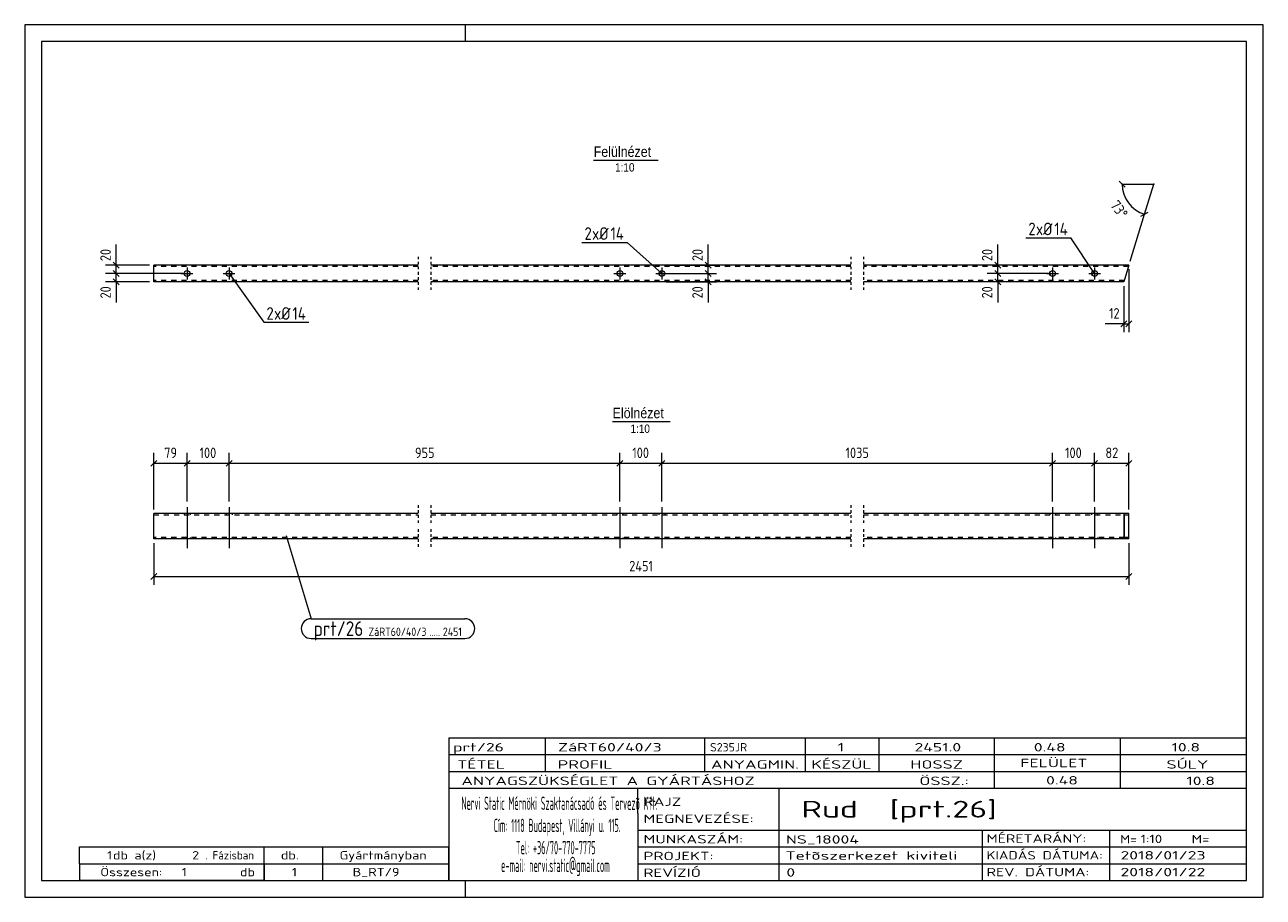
# Model space of a CAD drawing. Header units: millimetres. Extents: x 1 to 296, y 1 to 209.
import ezdxf

# ---------------------------------------------------------------- set-up
doc = ezdxf.new("R2010")
doc.units = ezdxf.units.MM
doc.header["$LTSCALE"] = 0.6
for name, pattern in [('XKITLINE00', [0]), ('XKITLINE01', [4, 1, -1, 1, -1]), ('XKITLINE02', [4, 2, -2])]:
    doc.linetypes.add(name, pattern=pattern)
for name, color, linetype, lineweight in [('Bolt', 7, 'Continuous', 0), ('BoltMark', 3, 'Continuous', 0), ('DrawingSheet', 5, 'Continuous', 0), ('OtherObjectType', 1, 'Continuous', 0), ('Part', 2, 'Continuous', 0), ('PartMark', 3, 'Continuous', 0), ('Z-DIMENSIONS', 1, 'Continuous', 0)]:
    doc.layers.add(name, color=color, linetype=linetype, lineweight=lineweight)
doc.styles.add('ARIAL', font='ARIAL.TTF')
doc.styles.add('ISOCPEUR', font='ISOCPEUR.TTF')

msp = doc.modelspace()

# ---------------------------------------------------------------- linework, layer by layer
at = {"layer": 'Bolt', "color": 4, "linetype": 'XKITLINE00', "lineweight": 0}
for p, q in [((39.67, 151.1), (39.67, 148.3)), ((49.67, 151.1), (49.67, 148.3)), ((142.75, 151.1), (142.75, 148.3)), ((152.75, 151.1), (152.75, 148.3)), ((245.83, 151.1), (245.83, 148.3)), ((255.83, 151.1), (255.83, 148.3)), ((38.27, 149.7), (41.07, 149.7)), ((48.27, 149.7), (51.07, 149.7)), ((141.35, 149.7), (144.15, 149.7)), ((151.35, 149.7), (154.15, 149.7)), ((244.43, 149.7), (247.23, 149.7)), ((254.43, 149.7), (257.23, 149.7)), ((38.97, 92.45), (38.97, 92.15)), ((39.67, 94), (39.67, 84.25)), ((40.37, 92.45), (40.37, 92.15)), ((48.97, 92.45), (48.97, 92.15)), ((49.67, 94), (49.67, 84.25)), ((50.37, 92.45), (50.37, 92.15)), ((142.05, 92.45), (142.05, 92.15)), ((142.75, 94), (142.75, 84.25)), ((143.45, 92.45), (143.45, 92.15)), ((152.05, 92.45), (152.05, 92.15)), ((152.75, 94), (152.75, 84.25)), ((153.45, 92.45), (153.45, 92.15)), ((245.13, 92.45), (245.13, 92.15)), ((245.83, 94), (245.83, 84.25)), ((246.53, 92.45), (246.53, 92.15)), ((255.13, 92.45), (255.13, 92.15)), ((255.83, 94), (255.83, 84.25)), ((256.53, 92.45), (256.53, 92.15)), ((38.97, 86.75), (38.97, 86.45)), ((40.37, 86.75), (40.37, 86.45)), ((48.97, 86.75), (48.97, 86.45)), ((50.37, 86.75), (50.37, 86.45)), ((142.05, 86.75), (142.05, 86.45)), ((143.45, 86.75), (143.45, 86.45)), ((152.05, 86.75), (152.05, 86.45)), ((153.45, 86.75), (153.45, 86.45)), ((245.13, 86.75), (245.13, 86.45)), ((246.53, 86.75), (246.53, 86.45)), ((255.13, 86.75), (255.13, 86.45)), ((256.53, 86.75), (256.53, 86.45))]:
    msp.add_line(p, q, dxfattribs=at)
for centre in [(39.67, 149.7), (49.67, 149.7), (142.75, 149.7), (152.75, 149.7), (245.83, 149.7), (255.83, 149.7)]:
    msp.add_circle(centre, 0.7, dxfattribs=at)
at = {"layer": 'BoltMark', "color": 4, "linetype": 'XKITLINE00', "lineweight": 0}
for p, q in [((133.72, 157.12), (144.46, 157.12)), ((152.75, 149.7), (144.46, 157.12)), ((239.45, 158.22), (250.19, 158.22)), ((255.83, 149.7), (250.19, 158.22)), ((49.67, 149.7), (57.96, 138.07)), ((57.96, 138.07), (68.7, 138.07))]:
    msp.add_line(p, q, dxfattribs=at)
at = {"layer": 'DrawingSheet', "color": 2, "linetype": 'XKITLINE00', "lineweight": 0}
for p, q in [((296, 209), (1, 209)), ((1, 209), (1, 1)), ((106, 205), (106, 209)), ((296, 1), (296, 209)), ((106, 1), (106, 5)), ((1, 1), (296, 1))]:
    msp.add_line(p, q, dxfattribs=at)
at = {"layer": 'DrawingSheet', "color": 3, "linetype": 'XKITLINE00', "lineweight": 0}
for p, q in [((292, 205), (5, 205)), ((5, 205), (5, 5)), ((292, 5), (292, 205)), ((5, 5), (292, 5))]:
    msp.add_line(p, q, dxfattribs=at)
at = {"layer": 'OtherObjectType', "color": 6, "linetype": 'XKITLINE00', "lineweight": 0}
for p, q in [((136.51, 176.75), (151.9, 176.75)), ((141.02, 114.45), (154.74, 114.45))]:
    msp.add_line(p, q, dxfattribs=at)
at = {"layer": 'OtherObjectType', "color": 7, "linetype": 'XKITLINE00', "lineweight": 0}
for p, q in [((102, 39), (292, 39)), ((102, 39), (102, 35)), ((102, 39), (292, 39)), ((125, 35), (125, 39)), ((163, 35), (163, 39)), ((187, 35), (187, 39)), ((204.5, 35), (204.5, 39)), ((232, 35), (232, 39)), ((262, 35), (262, 39)), ((292, 35), (292, 39)), ((102, 35), (292, 35)), ((102, 35), (102, 5)), ((102, 35), (292, 35)), ((125, 31), (125, 35)), ((163, 31), (163, 35)), ((187, 31), (187, 35)), ((204.5, 31), (204.5, 35)), ((232, 31), (232, 35)), ((262, 31), (262, 35)), ((292, 31), (292, 35)), ((102, 31), (292, 31)), ((232, 27), (232, 31)), ((262, 27), (262, 31)), ((292, 27), (292, 31)), ((102, 27), (292, 27)), ((147, 21), (147, 27)), ((180.7, 17), (180.7, 27)), ((292, 21), (292, 27)), ((147, 21), (147, 5)), ((292, 17), (292, 21)), ((147, 17), (292, 17)), ((180.7, 5), (180.7, 17)), ((229.16, 13), (229.16, 17)), ((259.5, 5), (259.5, 17)), ((292, 13), (292, 17)), ((14, 9), (14, 13)), ((14, 13), (58, 13)), ((14, 13), (58, 13)), ((58, 9), (58, 13)), ((58, 13), (102, 13)), ((58, 9), (58, 13)), ((72, 9), (72, 13)), ((102, 9), (102, 13)), ((147, 13), (292, 13)), ((229.16, 5), (229.16, 13)), ((292, 9), (292, 13)), ((14, 9), (58, 9)), ((14, 9), (14, 5)), ((14, 9), (58, 9)), ((58, 9), (58, 5)), ((58, 9), (102, 9)), ((58, 5), (58, 9)), ((72, 5), (72, 9)), ((102, 5), (102, 9)), ((147, 9), (292, 9)), ((292, 5), (292, 9)), ((58, 5), (14, 5)), ((58, 5), (102, 5)), ((102, 5), (292, 5)), ((139.5, 5), (292, 5))]:
    msp.add_line(p, q, dxfattribs=at)
at = {"layer": 'Part', "color": 2, "linetype": 'XKITLINE01', "lineweight": 0}
for p, q in [((94.71, 153.7), (94.71, 149.4)), ((97.71, 153.7), (97.71, 149.4)), ((197.79, 153.7), (197.79, 149.4)), ((200.79, 153.7), (200.79, 149.4)), ((94.71, 150), (94.71, 145.7)), ((97.71, 150), (97.71, 145.7)), ((197.79, 150), (197.79, 145.7)), ((200.79, 150), (200.79, 145.7)), ((94.71, 94.45), (94.71, 90.15)), ((97.71, 94.45), (97.71, 90.15)), ((197.79, 94.45), (197.79, 90.15)), ((200.79, 94.45), (200.79, 90.15)), ((94.71, 88.75), (94.71, 84.45)), ((97.71, 88.75), (97.71, 84.45)), ((197.79, 88.75), (197.79, 84.45)), ((200.79, 88.75), (200.79, 84.45))]:
    msp.add_line(p, q, dxfattribs=at)
at = {"layer": 'Part', "color": 2, "linetype": 'XKITLINE00', "lineweight": 0}
for p, q in [((31.75, 147.7), (31.75, 151.7)), ((94.71, 151.7), (31.75, 151.7)), ((197.79, 151.7), (97.71, 151.7)), ((264.01, 151.7), (200.79, 151.7)), ((264.01, 151.7), (262.79, 147.7)), ((94.71, 147.7), (31.75, 147.7)), ((197.79, 147.7), (97.71, 147.7)), ((262.79, 147.7), (200.79, 147.7)), ((31.75, 86.45), (31.75, 92.45)), ((94.71, 92.45), (31.75, 92.45)), ((197.79, 92.45), (97.71, 92.45)), ((262.79, 92.45), (200.79, 92.45)), ((264.01, 92.45), (262.79, 92.45)), ((262.79, 92.45), (262.79, 86.45)), ((262.88, 92.15), (263.92, 92.15)), ((262.88, 92.15), (262.88, 86.75)), ((263.92, 92.15), (263.92, 86.75)), ((264.01, 86.45), (264.01, 92.45)), ((94.71, 86.45), (31.75, 86.45)), ((197.79, 86.45), (97.71, 86.45)), ((264.01, 86.45), (200.79, 86.45)), ((263.92, 86.75), (262.88, 86.75))]:
    msp.add_line(p, q, dxfattribs=at)
at = {"layer": 'Part', "color": 7, "linetype": 'XKITLINE02', "lineweight": 0}
for p, q in [((94.71, 151.4), (31.75, 151.4)), ((197.79, 151.4), (97.71, 151.4)), ((263.92, 151.4), (200.79, 151.4)), ((94.71, 148), (31.75, 148)), ((197.79, 148), (97.71, 148)), ((262.88, 148), (200.79, 148)), ((31.75, 92.15), (94.71, 92.15)), ((97.71, 92.15), (197.79, 92.15)), ((200.79, 92.15), (262.88, 92.15)), ((94.71, 86.75), (31.75, 86.75)), ((197.79, 86.75), (97.71, 86.75)), ((262.88, 86.75), (200.79, 86.75))]:
    msp.add_line(p, q, dxfattribs=at)
at = {"layer": 'PartMark', "color": 7, "linetype": 'XKITLINE00', "lineweight": 0}
for p, q in [((63.25, 87.25), (69.21, 67.39)), ((69.21, 67.39), (105.83, 67.39)), ((69.21, 62.69), (105.83, 62.69))]:
    msp.add_line(p, q, dxfattribs=at)
for centre, start, end in [((69.21, 65.04), 90, 270), ((105.83, 65.04), 270, 90)]:
    msp.add_arc(centre, 2.35, start, end, dxfattribs=at)
at = {"layer": 'Z-DIMENSIONS', "color": 7, "linetype": 'XKITLINE00', "lineweight": 0}
for p, q in [((261.7, 171.71), (263.12, 170.29)), ((262.41, 171), (269.91, 171)), ((267.72, 163.83), (269.91, 171)), ((264.3, 152.66), (267.72, 163.83)), ((266.83, 163.36), (268.6, 164.3)), ((22.75, 151.7), (22.75, 156.58)), ((22.75, 151.7), (22.75, 156.58)), ((163.75, 151.7), (163.75, 156.58)), ((163.75, 151.7), (163.75, 156.58)), ((232.75, 151.7), (232.75, 156.58)), ((232.75, 151.7), (232.75, 156.58)), ((30.75, 151.7), (20.25, 151.7)), ((22.04, 152.41), (23.46, 150.99)), ((22.75, 149.7), (22.75, 151.7)), ((153.75, 151.7), (165.75, 151.7)), ((163.04, 152.41), (164.46, 150.99)), ((163.75, 149.7), (163.75, 151.7)), ((244.83, 151.7), (230.25, 151.7)), ((232.04, 152.41), (233.46, 150.99)), ((232.75, 149.7), (232.75, 151.7)), ((264.01, 150.7), (264.01, 135.7)), ((38.67, 149.7), (20.25, 149.7)), ((38.67, 149.7), (20.25, 149.7)), ((30.75, 147.7), (20.25, 147.7)), ((22.04, 150.41), (23.46, 148.99)), ((22.04, 150.41), (23.46, 148.99)), ((22.04, 148.41), (23.46, 146.99)), ((22.75, 147.7), (22.75, 149.7)), ((22.75, 147.7), (22.75, 142.82)), ((22.75, 147.7), (22.75, 142.82)), ((153.75, 149.7), (165.75, 149.7)), ((153.75, 149.7), (165.75, 149.7)), ((153.75, 147.7), (165.75, 147.7)), ((163.04, 150.41), (164.46, 148.99)), ((163.04, 150.41), (164.46, 148.99)), ((163.04, 148.41), (164.46, 146.99)), ((163.75, 147.7), (163.75, 149.7)), ((163.75, 147.7), (163.75, 142.82)), ((163.75, 147.7), (163.75, 142.82)), ((244.83, 149.7), (230.25, 149.7)), ((244.83, 149.7), (230.25, 149.7)), ((244.83, 147.7), (230.25, 147.7)), ((232.04, 150.41), (233.46, 148.99)), ((232.04, 150.41), (233.46, 148.99)), ((232.04, 148.41), (233.46, 146.99)), ((232.75, 147.7), (232.75, 149.7)), ((232.75, 147.7), (232.75, 142.82)), ((232.75, 147.7), (232.75, 142.82)), ((262.79, 146.7), (262.79, 135.7)), ((262.79, 137.7), (258.33, 137.7)), ((262.79, 137.7), (258.33, 137.7)), ((263.49, 138.41), (262.08, 136.99)), ((262.79, 137.7), (264.01, 137.7)), ((264.72, 138.41), (263.3, 136.99)), ((31.75, 93.45), (31.75, 106.95)), ((39.67, 95.35), (39.67, 106.95)), ((39.67, 95.35), (39.67, 106.95)), ((49.67, 95.35), (49.67, 106.95)), ((49.67, 95.35), (49.67, 106.95)), ((142.75, 95.35), (142.75, 106.95)), ((142.75, 95.35), (142.75, 106.95)), ((152.75, 95.35), (152.75, 106.95)), ((152.75, 95.35), (152.75, 106.95)), ((245.83, 95.35), (245.83, 106.95)), ((245.83, 95.35), (245.83, 106.95)), ((255.83, 95.35), (255.83, 106.95)), ((255.83, 95.35), (255.83, 106.95)), ((264.01, 93.45), (264.01, 106.95)), ((32.46, 105.15), (31.04, 103.74)), ((31.75, 104.45), (39.67, 104.45)), ((40.38, 105.15), (38.96, 103.74)), ((40.38, 105.15), (38.96, 103.74)), ((39.67, 104.45), (49.67, 104.45)), ((50.38, 105.15), (48.96, 103.74)), ((50.38, 105.15), (48.96, 103.74)), ((49.67, 104.45), (142.75, 104.45)), ((143.46, 105.15), (142.04, 103.74)), ((143.46, 105.15), (142.04, 103.74)), ((142.75, 104.45), (152.75, 104.45)), ((153.46, 105.15), (152.04, 103.74)), ((153.46, 105.15), (152.04, 103.74)), ((152.75, 104.45), (245.83, 104.45)), ((246.53, 105.15), (245.12, 103.74)), ((246.53, 105.15), (245.12, 103.74)), ((245.83, 104.45), (255.83, 104.45)), ((256.53, 105.15), (255.12, 103.74)), ((256.53, 105.15), (255.12, 103.74)), ((255.83, 104.45), (264.01, 104.45)), ((264.72, 105.15), (263.3, 103.74)), ((31.75, 85.45), (31.75, 75.45)), ((264.01, 85.45), (264.01, 75.45)), ((32.46, 78.15), (31.04, 76.74)), ((31.75, 77.45), (264.01, 77.45)), ((264.72, 78.15), (263.3, 76.74))]:
    msp.add_line(p, q, dxfattribs=at)
msp.add_arc((269.91, 171), 7.5, 180, 253.0003, dxfattribs=at)
at = {"layer": 'Z-DIMENSIONS', "color": 7}
for p in [(262.41, 171), (269.91, 171), (267.72, 163.83)]:
    msp.add_point(p, dxfattribs=at)
at = {"layer": 'Z-DIMENSIONS', "color": 3}
for p in [(22.75, 151.7), (163.75, 151.7), (232.75, 151.7), (22.75, 149.7), (22.75, 149.7), (22.75, 147.7), (163.75, 149.7), (163.75, 149.7), (163.75, 147.7), (232.75, 149.7), (232.75, 149.7), (232.75, 147.7), (262.79, 137.7), (264.01, 137.7), (31.75, 104.45), (39.67, 104.45), (39.67, 104.45), (49.67, 104.45), (49.67, 104.45), (142.75, 104.45), (142.75, 104.45), (152.75, 104.45), (152.75, 104.45), (245.83, 104.45), (245.83, 104.45), (255.83, 104.45), (255.83, 104.45), (264.01, 104.45), (31.75, 77.45), (264.01, 77.45)]:
    msp.add_point(p, dxfattribs=at)

# ---------------------------------------------------------------- texts
at = {"layer": 'BoltMark', "color": 4, "style": 'ISOCPEUR', "width": 0.85}
for s, p in [('2', (134.32, 157.72)), ('xØ', (136.12, 157.72)), ('14', (140.51, 157.72)), ('2', (240.05, 158.82)), ('xØ', (241.85, 158.82)), ('14', (246.24, 158.82)), ('2', (58.56, 138.67)), ('xØ', (60.37, 138.67)), ('14', (64.75, 138.67))]:
    msp.add_text(s, height=3, dxfattribs=at).set_placement(p)
at = {"layer": 'OtherObjectType', "color": 6, "style": 'ARIAL', "width": 0.85}
for s, height, p in [('Felülnézet', 2.5, (136.51, 177.5)), ('1:10', 2, (141.61, 174)), ('Elölnézet', 2.5, (141.02, 115.2)), ('1:10', 2, (145.28, 111.7))]:
    msp.add_text(s, height=height, dxfattribs=at).set_placement(p)
at = {"layer": 'OtherObjectType', "color": 7, "style": 'ISOCPEUR'}
for s, height, width, p in [('prt/26', 2, 1.525501, (103, 35.76)), ('ZáRT60/40/3', 2, 1.525501, (128, 35.76)), ('S235JR', 2, 1.02, (164.22, 35.76)), ('1', 2, 1.525501, (194.63, 35.76)), ('2451.0', 2, 1.525501, (212.93, 35.76)), ('0.48', 2, 1.525501, (241.35, 35.76)), ('10.8', 2, 1.525501, (274.14, 35.76)), ('TÉTEL', 2, 1.525501, (104, 31.66)), ('PROFIL', 2, 1.525501, (127.96, 31.66)), ('ANYAGMIN.', 2, 1.525501, (164.47, 31.66)), ('KÉSZÜL', 2, 1.525501, (188.37, 31.66)), ('HOSSZ', 2, 1.525501, (211.96, 31.66)), ('FELÜLET', 2, 1.525501, (238.13, 32)), ('SÚLY', 2, 1.525501, (272.96, 31.66)), ('ANYAGSZÜKSÉGLET A GYÁRTÁSHOZ', 2, 1.525501, (105, 27.75)), ('ÖSSZ.:', 2, 1.525501, (214.1, 27.75)), ('0.48', 2, 1.525501, (244.28, 27.88)), ('10.8', 2, 1.525501, (277.68, 27.75)), ('Nervi Static Mérnöki\xa0Szaktanácsadó\xa0és\xa0Tervezõ Kft.', 3.1765, 0.403093, (105, 21.82)), ('RAJZ', 2, 1.445, (148.38, 22.78)), ('Rud  [prt.26]', 4, 1.474651, (186, 20)), ('MEGNEVEZÉSE:', 2, 1.445, (148.38, 18.72)), ('Cím:\xa01118 Budapest, Villányi u. 115.', 3.1765, 0.403093, (112.69, 16.53)), ('MUNKASZÁM:', 2, 1.445, (148.38, 13.84)), ('NS_18004', 2, 1.525501, (182.28, 13.78)), ('MÉRETARÁNY:', 2, 1.36, (230.1, 14)), ('M=', 2, 1.211571, (261.91, 13.84)), ('1:10', 2, 1.275, (266.79, 13.9)), ('M=', 2, 1.275, (278.95, 13.87)), ('1', 2, 1.211571, (20.63, 10)), ('db a(z)', 2, 1.211571, (22, 10)), ('2', 2, 1.211571, (40.86, 10)), ('. Fázisban', 2, 0.935, (44, 10)), ('db.', 2, 1.211571, (62, 10)), ('Gyártmányban', 2, 1.211571, (76, 10)), ('Tel:\xa0+36/70-770-7775', 3.1765, 0.403093, (117.97, 11.24)), ('PROJEKT:', 2, 1.445, (148.38, 9.84)), ('Tetõszerkezet kiviteli ', 2, 1.525501, (182.2, 9.94)), ('KIADÁS DÁTUMA:', 2, 1.275, (230.1, 10)), ('2018/01/23', 2, 1.525501, (262, 10)), ('e-mail:\xa0nervi.static@gmail.com', 3.1765, 0.403093, (114.45, 7)), ('Összesen:            db', 2, 1.211571, (19, 6)), ('1', 2, 1.211571, (38.39, 6)), ('1', 2, 1.211571, (64.63, 6)), ('B_RT/9', 2, 1.211571, (79.1, 6)), ('REVÍZIÓ', 2, 1.445, (148.38, 5.84)), ('0', 2, 1.525501, (182.41, 5.92)), ('REV. DÁTUMA:', 2, 1.36, (230.1, 6)), ('2018/01/22', 2, 1.525501, (262, 6))]:
    msp.add_text(s, height=height, dxfattribs=dict(at, width=width)).set_placement(p)
at = {"layer": 'PartMark', "color": 3, "style": 'ISOCPEUR', "width": 0.85}
msp.add_text('prt/26', height=3.5, dxfattribs=at).set_placement((69.81, 63.29))
at = {"layer": 'PartMark', "color": 4, "style": 'ISOCPEUR', "width": 0.85}
for s, p in [('ZáRT60/40/3', (82.89, 63.29)), ('2451', (100.59, 63.29)), ('.....', (97.41, 63.29))]:
    msp.add_text(s, height=2, dxfattribs=at).set_placement(p)
at = {"layer": 'Z-DIMENSIONS', "color": 3, "style": 'ISOCPEUR', "width": 0.85}
for s, rotation, p in [('73°', -53.4971, (259.43, 165.92)), ('20', 90.0002, (21.5, 152.64)), ('20', 90.0002, (162.5, 152.64)), ('20', 90.0002, (231.5, 152.64)), ('20', 90.0002, (21.5, 143.75)), ('20', 90.0002, (162.5, 143.75)), ('20', 90.0002, (231.5, 143.75))]:
    msp.add_text(s, height=2.5, rotation=rotation, dxfattribs=at).set_placement(p)
for s, p in [('12', (259.27, 138.95)), ('79', (34.21, 105.7)), ('100', (42.63, 105.7)), ('955', (93.95, 105.7)), ('100', (145.71, 105.7)), ('1035', (196.5, 105.7)), ('100', (248.79, 105.7)), ('82', (258.41, 105.7)), ('2451', (144.98, 78.7))]:
    msp.add_text(s, height=2.5, dxfattribs=at).set_placement(p)

doc.saveas('drawing.dxf')
